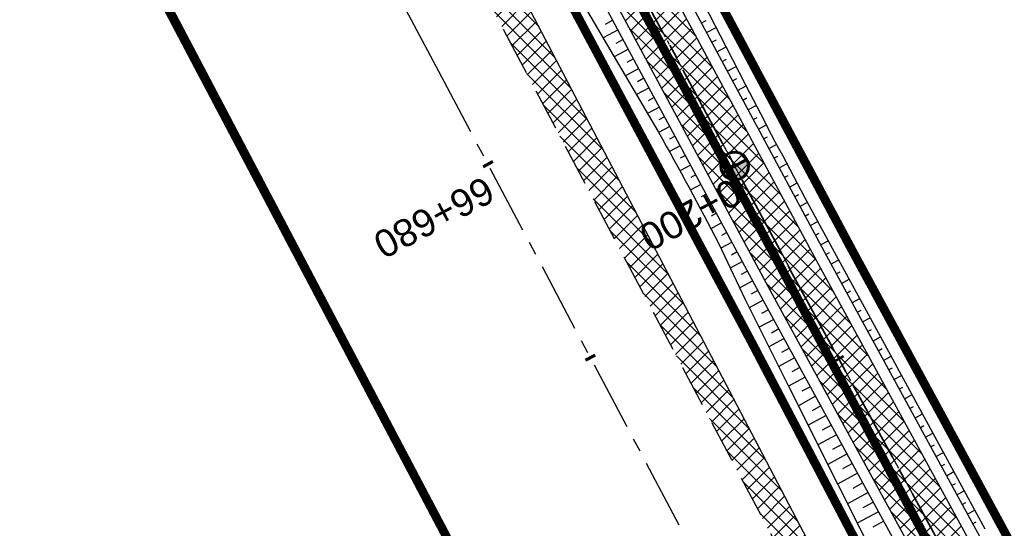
# Model space of a CAD drawing. Header units: metres. Extents: x 7529682 to 7533751, y 5721195 to 5727842.
# Tile 170 of 179: x 7529777 to 7529822, y 5727604 to 5727627. Entities that reach past the tile are written whole.
import ezdxf

# ---------------------------------------------------------------- set-up
doc = ezdxf.new("R2010")
doc.units = ezdxf.units.M
for name, pattern in [('817-dzialki-09-05-04$0$HIDDEN', [0.375, 0.25, -0.125]), ('ACAD_ISO05W100', [33, 24, -3, 0, -3, 0, -3]), ('CENTER', [50.8, 31.75, -6.35, 6.35, -6.35]), ('CENTER2', [28.575, 19.05, -3.175, 3.175, -3.175]), ('HIDDEN', [9.525, 6.35, -3.175])]:
    doc.linetypes.add(name, pattern=pattern)
for name, color, linetype in [('C-DROGI-SYTUACJA', 7, 'Continuous'), ('C-DROGI-SYTUACJA-ETYKIETY', 7, 'Continuous'), ('D-hatch-pobocza', 131, 'Continuous'), ('D-pobocza', 60, 'Continuous'), ('D-rowy', 160, 'Continuous'), ('D-skarpa', 2, 'Continuous'), ('D-skarpa-kreskowanie', 2, 'Continuous')]:
    doc.layers.add(name, color=color, linetype=linetype)
for name, color, linetype, lineweight, true_color in [('D-ewidencja-numery', 7, 'Continuous', 50, 0x40ff00), ('D-hatch-ciag-pieszo-rowerowy', 7, 'Continuous', 13, 0xff9f80), ('D-LR-etap-III', 7, '817-dzialki-09-05-04$0$HIDDEN', 50, 0x00008f)]:
    doc.layers.add(name, color=color, linetype=linetype, lineweight=lineweight, true_color=true_color)
for name, color, linetype, lineweight in [('D-krawędzie', 3, 'Continuous', 30), ('D-obrzeża', 2, 'Continuous', 30), ('D-oś', 10, 'CENTER', 30), ('D-pas-drogowy', 7, 'ACAD_ISO05W100', 50)]:
    doc.layers.add(name, color=color, linetype=linetype, lineweight=lineweight)
doc.layers.add('poprzeczki', color=7, linetype='Continuous', true_color=0x0000c7)
doc.styles.get("Standard").update_dxf_attribs({"font": 'arial.ttf'})
pattern_1 = [(45, (0, 0), (-0.33675960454, 0.33675960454), []), (135, (0, 0), (-0.33675960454, -0.33675960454), [])]

# ---------------------------------------------------------------- blocks, each defined once
blk = doc.blocks.new('AeccTickLine')
at = {"color": 0, "linetype": 'ByBlock', "lineweight": -2}
blk.add_line((0, 1), (0, -1), dxfattribs=at)
blk = doc.blocks.new('kilometraz')
at = {"linetype": 'ByBlock', "lineweight": -2}
blk.add_hatch(color=0, dxfattribs=at).paths.add_polyline_path([(0, -0.28125, 0.41421356), (0.28125, 0, 0.41421356), (0, 0.28125)])
at = {"color": 0, "linetype": 'ByBlock', "lineweight": -2}
blk.add_line((0, 0.28125), (0, -0.28125), dxfattribs=at)
blk.add_circle((0, 0), 0.28125, dxfattribs=at)

msp = doc.modelspace()

# ---------------------------------------------------------------- hatches: boundary and pattern name
at = {"layer": 'D-hatch-ciag-pieszo-rowerowy'}
h = msp.add_hatch(dxfattribs=at)
h.set_pattern_fill('ANSI37', color=256, scale=0.15, style=0)
h.set_pattern_definition(pattern_1)
edge = h.paths.add_edge_path()
edge.add_line((7529794.958, 5727650.503), (7529776.019, 5727686.408))
edge.add_line((7529776.019, 5727686.408), (7529748.844, 5727737.805))
edge.add_line((7529748.844, 5727737.805), (7529744.118, 5727746.741))
edge.add_arc((7529726.438, 5727737.391), 20, 27.8727, 44.2965)
edge.add_line((7529740.753, 5727751.358), (7529739.549, 5727752.592))
edge.add_arc((7529753.864, 5727766.559), 20, 207.9018, 224.2965, ccw=False)
edge.add_line((7529736.189, 5727757.2), (7529717.235, 5727792.995))
edge.add_line((7529717.235, 5727792.995), (7529715.008, 5727791.858))
edge.add_line((7529715.008, 5727791.858), (7529734.148, 5727755.712))
edge.add_arc((7529751.823, 5727765.071), 20, 207.9018, 224.2965)
edge.add_line((7529737.508, 5727751.104), (7529738.712, 5727749.87))
edge.add_arc((7529724.397, 5727735.903), 20, 27.8728, 44.2965, ccw=False)
edge.add_line((7529742.077, 5727745.253), (7529746.633, 5727736.639))
edge.add_line((7529746.633, 5727736.639), (7529773.808, 5727685.242))
edge.add_line((7529773.808, 5727685.242), (7529792.751, 5727649.328))
edge.add_line((7529792.751, 5727649.328), (7529811.281, 5727614.82))
edge.add_line((7529811.281, 5727614.82), (7529836.657, 5727568.297))
edge.add_line((7529836.657, 5727568.297), (7529856.555, 5727531.255))
edge.add_line((7529856.555, 5727531.255), (7529859.536, 5727525.637))
edge.add_line((7529859.536, 5727525.637), (7529862.565, 5727525.262))
edge.add_line((7529862.565, 5727525.262), (7529858.761, 5727532.432))
edge.add_line((7529858.761, 5727532.432), (7529838.856, 5727569.487))
edge.add_line((7529838.856, 5727569.487), (7529813.479, 5727616.01))
edge.add_line((7529813.479, 5727616.01), (7529794.958, 5727650.503))
at = {"layer": 'D-hatch-pobocza'}
h = msp.add_hatch(dxfattribs=at)
h.set_pattern_fill('ANSI37', color=256, scale=0.15, style=0)
h.set_pattern_definition(pattern_1)
h.paths.add_polyline_path([(7529905.34, 5727429.09), (7529892.28, 5727453.58), (7529881.53, 5727473.69), (7529872.27, 5727491.4), (7529857.46, 5727519.14), (7529841.38, 5727549.79), (7529827.75, 5727575.78), (7529816.4, 5727596.89), (7529800.43, 5727627.4), (7529788.07, 5727650.98), (7529775.85, 5727673.83), (7529761.3, 5727701.31), (7529749.89, 5727722.83), (7529745.5, 5727731.66), (7529738.971, 5727744.085), (7529737.465, 5727743.316), (7529742.213, 5727734.302), (7529762.326, 5727696.274), (7529777.785, 5727667.006), (7529799.322, 5727626.3), (7529822.193, 5727583.156), (7529846.924, 5727536.347), (7529864.752, 5727502.663), (7529900.459, 5727434.965), (7529935.352, 5727369.308), (7529971.476, 5727300.786), (7529988.361, 5727268.841), (7529990.28, 5727268.6), (7529990.329, 5727268.617), (7529981.66, 5727284.96), (7529968.42, 5727309.6), (7529956.4, 5727332.85), (7529943.52, 5727357.04), (7529932.32, 5727378.32), (7529916.68, 5727408.01)])

# ---------------------------------------------------------------- linework, layer by layer
at = {"layer": 'C-DROGI-SYTUACJA', "color": 10, "linetype": 'CENTER2', "lineweight": 35, "ltscale": 0.2}
msp.add_lwpolyline([(7529714.301, 5727795.865), (7529735.169, 5727756.456, 0.071658), (7529738.529, 5727751.848), (7529739.732, 5727750.614, -0.071785), (7529743.098, 5727745.997), (7529747.739, 5727737.221), (7529774.913, 5727685.825), (7529793.855, 5727649.915), (7529812.38, 5727615.415), (7529837.757, 5727568.892), (7529857.658, 5727531.843), (7529878.79, 5727492.008), (7529902.589, 5727447.335), (7529918.538, 5727417.135), (7529944.281, 5727366.741), (7529969.685, 5727318.815), (7529986.23, 5727287.312), (7529994.785, 5727271.452), (7530014.919, 5727233.118)], format="xyb", dxfattribs=at)
at = {"layer": 'D-ewidencja-numery', "color": 12, "ltscale": 15, "true_color": 0xc70000}
msp.add_lwpolyline([(7529715.573, 5727792.968), (7529717.68, 5727794.024), (7529736.275, 5727758.647), (7529744.511, 5727750.406), (7529750.283, 5727738.55), (7529777.109, 5727687.569), (7529796.515, 5727651.33), (7529814.938, 5727616.793), (7529839.007, 5727572.304), (7529860.618, 5727532.509), (7529882.349, 5727491.504), (7529904.865, 5727449.096), (7529920.747, 5727418.885), (7529946.677, 5727368.547), (7529972.025, 5727320.573), (7529987.74, 5727290.153), (7529996.497, 5727273.662), (7530017.541, 5727234.203)], dxfattribs=at)
at = {"layer": 'D-krawędzie', "linetype": 'HIDDEN', "ltscale": 0.3}
msp.add_lwpolyline([(7529737.465, 5727743.316), (7529742.213, 5727734.302), (7529762.326, 5727696.274), (7529777.785, 5727667.006), (7529799.322, 5727626.3), (7529822.193, 5727583.156), (7529846.924, 5727536.347), (7529864.752, 5727502.663), (7529900.459, 5727434.965), (7529935.352, 5727369.308), (7529971.476, 5727300.786), (7530006.702, 5727234.141), (7530044.198, 5727163.133), (7530082.89, 5727090.2), (7530098.687, 5727060.362), (7530131.998, 5726997.21), (7530163.822, 5726937.097), (7530204.081, 5726861.013), (7530247.82, 5726778.438), (7530252.22, 5726770.26), (7530259.735, 5726756.9), (7530263.782, 5726749.287), (7530270.196, 5726737.096)], dxfattribs=at)
at = {"layer": 'D-LR-etap-III', "ltscale": 10, "flags": 128}
msp.add_lwpolyline([(7531750.474, 5723895.103, 0.4, 0.4, 0), (7531750.505, 5723895.13, 0.4, 0.4, 0), (7531682.71, 5724022.92, 0.4, 0.4, 0), (7531619.177, 5724147.204, 0.4, 0.4, 0), (7531592.309, 5724198.489, 0.4, 0.4, 0), (7531553.264, 5724272.919, 0.4, 0.4, 0), (7531504.02, 5724366.79, 0.4, 0.4, 0), (7531482.09, 5724407.62, 0.4, 0.4, 0), (7531412.35, 5724541.183, 0.4, 0.4, 0), (7531388.464, 5724586.93, 0.4, 0.4, 0), (7531345.12, 5724669.94, 0.4, 0.4, 0), (7531127.66, 5725081.67, 0.4, 0.4, 0), (7531059.253, 5725211.041, 0.4, 0.4, 0), (7531008.007, 5725307.954, 0.4, 0.4, 0), (7530964.182, 5725390.836, 0.4, 0.4, 0), (7530914.557, 5725484.684, 0.4, 0.4, 0), (7530865.243, 5725577.494, 0.4, 0.4, 0), (7530840.085, 5725624.059, 0.4, 0.4, 0), (7530802.56, 5725694.925, 0.4, 0.4, 0), (7530755.54, 5725787.51, 0.4, 0.4, 0), (7530708.718, 5725876.303, 0.4, 0.4, 0), (7530695.12, 5725902.09, 0.4, 0.4, 0), (7530642.914, 5726001.078, 0.4, 0.4, 0), (7530634.935, 5726016.147, 0.4, 0.4, 0), (7530610.82, 5726061.93, 0.4, 0.4, 0), (7530610.82, 5726061.93, 0.4, 0.4, 0), (7530607.21, 5726063.51, 0.4, 0.4, 0), (7530597.42, 5726080.68, 0.4, 0.4, 0), (7530591.16, 5726088.44, 0.4, 0.4, 0), (7530581.28, 5726107.21, 0.4, 0.4, 0), (7530571.29, 5726130.56, 0.4, 0.4, 0), (7530549.555, 5726171.527, 0.4, 0.4, 0), (7530531.014, 5726206.474, 0.4, 0.4, 0), (7530516.461, 5726236.017, 0.4, 0.4, 0), (7530500.799, 5726266.141, 0.4, 0.4, 0), (7530491.35, 5726283.94, 0.4, 0.4, 0), (7530482.4, 5726303.41, 0.4, 0.4, 0), (7530482.4, 5726303.41, 0.4, 0.4, 0), (7530450.41, 5726357.28, 0.4, 0.4, 0), (7530397.759, 5726458.5, 0.4, 0.4, 0), (7530334.708, 5726583.665, 0.4, 0.4, 0), (7530303.939, 5726645.168, 0.4, 0.4, 0), (7530300.51, 5726651.778, 0.4, 0.4, 0), (7530289.214, 5726671.967, 0.4, 0.4, 0), (7530281.54, 5726685.57, 0.4, 0.4, 0), (7530261.371, 5726724.163, 0.4, 0.4, 0), (7530254.03, 5726738.21, 0.4, 0.4, 0), (7530197.22, 5726845.06, 0.4, 0.4, 0), (7530194.71, 5726849.15, 0.4, 0.4, 0), (7530195.92, 5726850.75, 0.4, 0.4, 0), (7530170.547, 5726892.961, 0.4, 0.4, 0), (7530143.175, 5726945.066, 0.4, 0.4, 0), (7530105.06, 5727018.32, 0.4, 0.4, 0), (7530100.06, 5727027.16, 0.4, 0.4, 0), (7530062.319, 5727099.625, 0.4, 0.4, 0), (7530015.379, 5727189.42, 0.4, 0.4, 0), (7529983.208, 5727250.207, 0.4, 0.4, 0), (7529953.284, 5727306.747, 0.4, 0.4, 0), (7529900.671, 5727406.159, 0.4, 0.4, 0), (7529890.63, 5727425.131, 0.4, 0.4, 0), (7529875.155, 5727454.426, 0.4, 0.4, 0), (7529857.56, 5727487.787, 0.4, 0.4, 0), (7529835.194, 5727530.193, 0.4, 0.4, 0), (7529811.741, 5727574.662, 0.4, 0.4, 0), (7529792.102, 5727611.923, 0.4, 0.4, 0), (7529768.066, 5727657.47, 0.4, 0.4, 0), (7529755.211, 5727682.131, 0.4, 0.4, 0), (7529753.31, 5727681.13, 0.4, 0.4, 0), (7529739.21, 5727707.77, 0.4, 0.4, 0), (7529735.395, 5727711.252, 0.4, 0.4, 0), (7529725.42, 5727730.2, 0.4, 0.4, 0), (7529723.55, 5727729.88, 0.4, 0.4, 0), (7529695.567, 5727782.932, 0.4, 0.4, 0), (7529717.68, 5727794.024, 0.4, 0.4, 0), (7529736.275, 5727758.647, 0.4, 0.4, 0), (7529736.275, 5727758.647, 0.4, 0.4, 0), (7529744.511, 5727750.406, 0.4, 0.4, 0), (7529744.511, 5727750.406, 0.4, 0.4, 0), (7529750.283, 5727738.55, 0.4, 0.4, 0), (7529777.109, 5727687.569, 0.4, 0.4, 0), (7529796.515, 5727651.33, 0.4, 0.4, 0), (7529814.938, 5727616.793, 0.4, 0.4, 0), (7529839.007, 5727572.304, 0.4, 0.4, 0), (7529860.618, 5727532.509, 0.4, 0.4, 0), (7529882.349, 5727491.504, 0.4, 0.4, 0), (7529904.865, 5727449.096, 0.4, 0.4, 0), (7529920.747, 5727418.885, 0.4, 0.4, 0), (7529946.677, 5727368.547, 0.4, 0.4, 0), (7529972.025, 5727320.573, 0.4, 0.4, 0), (7529987.74, 5727290.153, 0.4, 0.4, 0), (7529996.497, 5727273.662, 0.4, 0.4, 0), (7530017.541, 5727234.203, 0.4, 0.4, 0), (7530033.054, 5727204.864, 0.4, 0.4, 0), (7530051.623, 5727170.223, 0.4, 0.4, 0), (7530069.277, 5727137.016, 0.4, 0.4, 0), (7530089.385, 5727097.534, 0.4, 0.4, 0), (7530109.713, 5727060.747, 0.4, 0.4, 0), (7530136.77, 5727011.64, 0.4, 0.4, 0), (7530162.447, 5726962.744, 0.4, 0.4, 0), (7530187.674, 5726916.992, 0.4, 0.4, 0), (7530207.821, 5726879.335, 0.4, 0.4, 0), (7530230.626, 5726834.519, 0.4, 0.4, 0), (7530262.288, 5726776.618, 0.4, 0.4, 0), (7530277.51, 5726760.213, 0.4, 0.4, 0), (7530286.037, 5726744.107, 0.4, 0.4, 0), (7530288.097, 5726735.884, 0.4, 0.4, 0), (7530290.394, 5726725.047, 0.4, 0.4, 0), (7530296.177, 5726713.583, 0.4, 0.4, 0), (7530302.726, 5726701.182, 0.4, 0.4, 0), (7530325.685, 5726657.466, 0.4, 0.4, 0), (7530343.244, 5726623.649, 0.4, 0.4, 0), (7530360.23, 5726591.747, 0.4, 0.4, 0), (7530383.209, 5726548.059, 0.4, 0.4, 0), (7530406.018, 5726503.606, 0.4, 0.4, 0), (7530427.465, 5726462.62, 0.4, 0.4, 0), (7530447.928, 5726424.388, 0.4, 0.4, 0), (7530471.127, 5726379.921, 0.4, 0.4, 0), (7530490.501, 5726343.033, 0.4, 0.4, 0), (7530509.499, 5726306.733, 0.4, 0.4, 0), (7530529.89, 5726267.244, 0.4, 0.4, 0), (7530543.852, 5726238.99, 0.4, 0.4, 0), (7530554.809, 5726218.944, 0.4, 0.4, 0), (7530559.027, 5726212.223, 0.4, 0.4, 0), (7530563.061, 5726206.41, 0.4, 0.4, 0), (7530566.934, 5726200.464, 0.4, 0.4, 0), (7530569.771, 5726194.902, 0.4, 0.4, 0), (7530571.473, 5726191.282, 0.4, 0.4, 0), (7530572.839, 5726188.025, 0.4, 0.4, 0), (7530575.295, 5726182.035, 0.4, 0.4, 0), (7530579.737, 5726173.306, 0.4, 0.4, 0), (7530583.3, 5726167.41, 0.4, 0.4, 0), (7530593.4, 5726163.33, 0.4, 0.4, 0), (7530598.618, 5726155.264, 0.4, 0.4, 0), (7530608.258, 5726140.497, 0.4, 0.4, 0), (7530603.27, 5726136.83, 0.4, 0.4, 0), (7530606.53, 5726131.84, 0.4, 0.4, 0), (7530604.239, 5726124.217, 0.4, 0.4, 0), (7530605.847, 5726121.63, 0.4, 0.4, 0), (7530608.972, 5726116.164, 0.4, 0.4, 0), (7530618.114, 5726097.791, 0.4, 0.4, 0), (7530651.213, 5726034.96, 0.4, 0.4, 0), (7530670.244, 5725998.611, 0.4, 0.4, 0), (7530698.075, 5725945.953, 0.4, 0.4, 0), (7530716.506, 5725911.305, 0.4, 0.4, 0), (7530735.223, 5725875.667, 0.4, 0.4, 0), (7530752.504, 5725842.155, 0.4, 0.4, 0), (7530778.311, 5725793.501, 0.4, 0.4, 0), (7530797.5, 5725756.382, 0.4, 0.4, 0), (7530812.519, 5725728.289, 0.4, 0.4, 0), (7530820.039, 5725713.16, 0.4, 0.4, 0), (7530822.422, 5725710.194, 0.4, 0.4, 0), (7530833.155, 5725688.801, 0.4, 0.4, 0), (7530849.629, 5725656.159, 0.4, 0.4, 0), (7530867.983, 5725621.964, 0.4, 0.4, 0), (7530872.63, 5725612.888, 0.4, 0.4, 0), (7530880.354, 5725597.595, 0.4, 0.4, 0), (7530883.839, 5725593.389, 0.4, 0.4, 0), (7530891.782, 5725587.763, 0.4, 0.4, 0), (7530895.039, 5725584.281, 0.4, 0.4, 0), (7530897.034, 5725580.941, 0.4, 0.4, 0), (7530900.952, 5725579.946, 0.4, 0.4, 0), (7530904.81, 5725571.977, 0.4, 0.4, 0), (7530903.682, 5725568.566, 0.4, 0.4, 0), (7530908.901, 5725558.845, 0.4, 0.4, 0), (7530910.252, 5725545.672, 0.4, 0.4, 0), (7530912.873, 5725538.646, 0.4, 0.4, 0), (7530945.278, 5725478.464, 0.4, 0.4, 0), (7530959.692, 5725450.246, 0.4, 0.4, 0), (7531002.827, 5725368.192, 0.4, 0.4, 0), (7531044.704, 5725290.314, 0.4, 0.4, 0), (7531064.099, 5725253.213, 0.4, 0.4, 0), (7531083.01, 5725216.678, 0.4, 0.4, 0), (7531113.013, 5725158.466, 0.4, 0.4, 0), (7531137.364, 5725113.071, 0.4, 0.4, 0), (7531150.831, 5725086.712, 0.4, 0.4, 0), (7531159.746, 5725076.641, 0.4, 0.4, 0), (7531166.31, 5725074.58, 0.4, 0.4, 0), (7531172.29, 5725062.58, 0.4, 0.4, 0), (7531170.59, 5725055.606, 0.4, 0.4, 0), (7531173.733, 5725044.081, 0.4, 0.4, 0), (7531215.342, 5724964.86, 0.4, 0.4, 0), (7531238.054, 5724921.685, 0.4, 0.4, 0), (7531262.39, 5724875.283, 0.4, 0.4, 0), (7531295.587, 5724811.266, 0.4, 0.4, 0), (7531348.488, 5724712.363, 0.4, 0.4, 0), (7531363.741, 5724682.684, 0.4, 0.4, 0), (7531366.987, 5724675.865, 0.4, 0.4, 0), (7531382.541, 5724646.111, 0.4, 0.4, 0), (7531401.299, 5724610.875, 0.4, 0.4, 0), (7531428.965, 5724558.862, 0.4, 0.4, 0), (7531449.111, 5724520.398, 0.4, 0.4, 0), (7531477.293, 5724465.831, 0.4, 0.4, 0), (7531500.996, 5724421.113, 0.4, 0.4, 0), (7531512.122, 5724400.549, 0.4, 0.4, 0), (7531513.782, 5724396.757, 0.4, 0.4, 0), (7531526.32, 5724379.39, 0.4, 0.4, 0), (7531566.784, 5724302.736, 0.4, 0.4, 0), (7531612.277, 5724225.61, 0.4, 0.4, 0), (7531620.493, 5724210.548, 0.4, 0.4, 0), (7531631.578, 5724196.258, 0.4, 0.4, 0), (7531653.484, 5724152.434, 0.4, 0.4, 0), (7531661.151, 5724128.494, 0.4, 0.4, 0), (7531673.881, 5724101.186, 0.4, 0.4, 0), (7531684.691, 5724081.184, 0.4, 0.4, 0), (7531699.212, 5724051.17, 0.4, 0.4, 0), (7531704.034, 5724040.584, 0.4, 0.4, 0), (7531704.034, 5724040.584, 0.4, 0.4, 0), (7531703.913, 5724037.17, 0.4, 0.4, 0), (7531736.42, 5723969.232, 0.4, 0.4, 0), (7531738.285, 5723967.699, 0.4, 0.4, 0), (7531742.181, 5723962.346, 0.4, 0.4, 0), (7531744.286, 5723958.616, 0.4, 0.4, 0), (7531755.393, 5723944.193, 0.4, 0.4, 0), (7531758.69, 5723936.76, 0.4, 0.4, 0), (7531780.08, 5723929.25, 0.4, 0.4, 0), (7531792.612, 5723906.338, 0.4, 0.4, 0), (7531792.612, 5723906.338, 0.4, 0.4, 0), (7531756.962, 5723883.055, 0.4, 0.4, 0), (7531750.46, 5723895.13, 0.4, 0.4, 0), (7531750.46, 5723895.13, 0, 0, 0)], format="xyseb", dxfattribs=at)
at = {"layer": 'D-obrzeża'}
for points in [[(7529996.408, 5727271.05), (7529995.888, 5727272.04), (7529987.333, 5727287.9), (7529970.791, 5727319.398), (7529945.39, 5727367.318), (7529919.647, 5727417.711), (7529903.693, 5727447.921), (7529879.894, 5727492.595), (7529858.761, 5727532.432), (7529838.856, 5727569.487), (7529813.479, 5727616.01), (7529794.958, 5727650.503), (7529776.019, 5727686.408), (7529748.844, 5727737.805), (7529744.118, 5727746.741, 0.071785), (7529740.753, 5727751.358), (7529739.549, 5727752.592, -0.071658), (7529736.189, 5727757.2), (7529717.235, 5727792.995)], [(7530013.813, 5727232.534), (7529993.681, 5727270.865), (7529985.127, 5727286.725), (7529968.58, 5727318.231), (7529943.172, 5727366.164), (7529917.429, 5727416.559), (7529901.485, 5727446.75), (7529877.686, 5727491.422), (7529856.555, 5727531.255), (7529836.657, 5727568.297), (7529811.281, 5727614.82), (7529792.751, 5727649.328), (7529773.808, 5727685.242), (7529746.633, 5727736.639), (7529746.633, 5727736.639), (7529742.077, 5727745.253, 0.071785), (7529738.712, 5727749.87), (7529737.508, 5727751.104, -0.071658), (7529734.148, 5727755.712), (7529715.008, 5727791.858)]]:
    msp.add_lwpolyline(points, format="xyb", dxfattribs=at)
at = {"layer": 'D-oś', "ltscale": 0.1}
msp.add_lwpolyline([(7530260.688, 5726747.65), (7530256.664, 5726755.22), (7530249.153, 5726768.573), (7530244.732, 5726776.79), (7530200.988, 5726859.376), (7530160.728, 5726935.459), (7530128.903, 5726995.575), (7530095.593, 5727058.727), (7530079.798, 5727088.56), (7530041.105, 5727161.496), (7530003.607, 5727232.506), (7529968.381, 5727299.153), (7529932.259, 5727367.671), (7529897.365, 5727433.327), (7529861.657, 5727501.028), (7529843.829, 5727534.712), (7529819.1, 5727581.518), (7529796.228, 5727624.663), (7529774.69, 5727665.371), (7529759.232, 5727694.637), (7529739.12, 5727732.663), (7529700.238, 5727806.043)], dxfattribs=at)
at = {"layer": 'D-oś', "ltscale": 0.03}
msp.add_lwpolyline([(7529714.301, 5727795.865), (7529735.169, 5727756.456, 0.071658), (7529738.529, 5727751.848), (7529739.732, 5727750.614, -0.071785), (7529743.098, 5727745.997), (7529747.739, 5727737.221), (7529774.913, 5727685.825), (7529793.855, 5727649.915), (7529812.38, 5727615.415), (7529837.757, 5727568.892), (7529857.658, 5727531.843), (7529878.79, 5727492.008), (7529902.589, 5727447.335), (7529918.538, 5727417.135), (7529944.281, 5727366.741), (7529969.685, 5727318.815), (7529986.23, 5727287.312), (7529994.785, 5727271.452), (7530014.919, 5727233.118)], format="xyb", dxfattribs=at)
at = {"layer": 'D-pas-drogowy', "ltscale": 0.2, "flags": 128}
msp.add_lwpolyline([(7531633.019, 5724182.834, 0.4, 0.4, 0), (7531617.559, 5724211.608, 0.4, 0.4, 0), (7531566.784, 5724302.736, 0.4, 0.4, 0), (7531538.419, 5724356.47, 0.4, 0.4, 0), (7531526.32, 5724379.39, 0.4, 0.4, 0), (7531516.102, 5724393.607, 0.4, 0.4, 0.001485), (7531513.78, 5724396.838, 0.4, 0.4, 0), (7531501.87, 5724413.41, 0.4, 0.4, 0), (7531474.926, 5724464.508, 0.4, 0.4, 0), (7531446.2, 5724518.992, 0.4, 0.4, 0), (7531424.962, 5724559.262, 0.4, 0.4, 0), (7531398.444, 5724609.566, 0.4, 0.4, 0), (7531379.647, 5724645.216, 0.4, 0.4, 0), (7531365.23, 5724672.56, 0.4, 0.4, 0), (7531341.306, 5724717.915, 0.4, 0.4, 0), (7531312.9, 5724771.789, 0.4, 0.4, 0), (7531292.591, 5724810.307, 0.4, 0.4, 0), (7531259.392, 5724873.271, 0.4, 0.4, 0), (7531233.74, 5724921.923, 0.4, 0.4, 0), (7531203.073, 5724980.092, 0.4, 0.4, 0), (7531173.471, 5725036.225, 0.4, 0.4, 0), (7531168.27, 5725046.09, 0.4, 0.4, 0), (7531172.29, 5725062.58, 0.4, 0.4, 0), (7531166.31, 5725074.58, 0.4, 0.4, 0), (7531150.32, 5725079.6, 0.4, 0.4, 0), (7531141.5, 5725096.43, 0.4, 0.4, 0), (7531109.312, 5725157.814, 0.4, 0.4, 0), (7531086.641, 5725201.048, 0.4, 0.4, 0), (7531059.198, 5725253.384, 0.4, 0.4, 0), (7531028.207, 5725312.489, 0.4, 0.4, 0), (7530999.105, 5725367.99, 0.4, 0.4, 0), (7530956.248, 5725449.725, 0.4, 0.4, 0), (7530924.398, 5725510.464, 0.4, 0.4, 0), (7530897.51, 5725561.74, 0.4, 0.4, 0), (7530894.46, 5725566.14, 0.4, 0.4, 0), (7530892.16, 5725570.49, 0.4, 0.4, 0), (7530869.363, 5725613.307, 0.4, 0.4, 0), (7530861.694, 5725627.705, 0.4, 0.4, 0), (7530852.74, 5725644.52, 0.4, 0.4, 0), (7530831.51, 5725684.2, 0.4, 0.4, 0), (7530811.13, 5725722.52, 0.4, 0.4, 0), (7530792.348, 5725757.941, 0.4, 0.4, 0), (7530768.03, 5725803.8, 0.4, 0.4, 0), (7530748.769, 5725840.179, 0.4, 0.4, 0), (7530727.7, 5725879.97, 0.4, 0.4, 0), (7530712.098, 5725909.545, 0.4, 0.4, 0), (7530693.644, 5725944.645, 0.4, 0.4, 0), (7530665.702, 5725997.539, 0.4, 0.4, 0), (7530641.76, 5726042.88, 0.4, 0.4, 0), (7530616.5, 5726091.48, 0.4, 0.4, 0), (7530604.628, 5726114.32, 0.4, 0.4, -0.007763), (7530602.5, 5726118.43, 0.4, 0.4, 0), (7530603.992, 5726123.395, 0.4, 0.4, 0), (7530606.53, 5726131.84, 0.4, 0.4, 0), (7530603.27, 5726136.83, 0.4, 0.4, 0), (7530593.776, 5726151.369, 0.4, 0.4, 0), (7530590.203, 5726156.84, 0.4, 0.4, 0), (7530583.3, 5726167.41, 0.4, 0.4, 0), (7530580.578, 5726170.428, 0.4, 0.4, 0), (7530575.85, 5726175.67, 0.4, 0.4, 0), (7530569.01, 5726186.66, 0.4, 0.4, 0), (7530562.555, 5726199.189, 0.4, 0.4, 0), (7530555.67, 5726211.39, 0.4, 0.4, 0), (7530548.29, 5726224.23, 0.4, 0.4, 0), (7530540.58, 5726237.71, 0.4, 0.4, 0), (7530532.68, 5726252.65, 0.4, 0.4, 0), (7530524.06, 5726269.35, 0.4, 0.4, 0), (7530502.82, 5726309.91, 0.4, 0.4, 0), (7530488.83, 5726336.63, 0.4, 0.4, 0), (7530466.03, 5726380.16, 0.4, 0.4, 0), (7530438.47, 5726432.77, 0.4, 0.4, 0), (7530424.53, 5726459.09, 0.4, 0.4, 0), (7530401.63, 5726502.97, 0.4, 0.4, 0), (7530383.38, 5726538.06, 0.4, 0.4, 0), (7530353.97, 5726593.52, 0.4, 0.4, 0), (7530338.47, 5726622.74, 0.4, 0.4, 0), (7530322.01, 5726653.88, 0.4, 0.4, 0), (7530297.54, 5726700.33, 0.4, 0.4, 0), (7530287.38, 5726719.6, 0.4, 0.4, 0), (7530285.95, 5726722.316, 0.4, 0.4, 0), (7530280.26, 5726733.12, 0.4, 0.4, 0), (7530266.73, 5726758.74, 0.4, 0.4, 0), (7530260.42, 5726770.47, 0.4, 0.4, 0), (7530253.25, 5726783.82, 0.4, 0.4, 0), (7530244.95, 5726799.33, 0.4, 0.4, 0), (7530239.39, 5726808.49, 0.4, 0.4, 0), (7530238.29, 5726807.9, 0.4, 0.4, 0), (7530218.11, 5726850.67, 0.4, 0.4, 0), (7530175.907, 5726928.168, 0.4, 0.4, 0), (7530096.68, 5727076.15, 0.4, 0.4, 0), (7530094.68, 5727079.89, 0.4, 0.4, 0), (7530064.597, 5727135.523, 0.4, 0.4, 0), (7530046.731, 5727168.892, 0.4, 0.4, 0), (7530025.803, 5727208.461, 0.4, 0.4, 0), (7530012.847, 5727232.979, 0.4, 0.4, 0), (7529994.15, 5727268.45, 0.4, 0.4, 0), (7529981.671, 5727291.93, 0.4, 0.4, 0), (7529949.89, 5727351.73, 0.4, 0.4, 0), (7529924.75, 5727399.03, 0.4, 0.4, 0), (7529915.516, 5727417.1, 0.4, 0.4, 0), (7529885.83, 5727475.19, 0.4, 0.4, 0), (7529862.56, 5727519.97, 0.4, 0.4, 0), (7529852.985, 5727538.191, 0.4, 0.4, 0), (7529836.513, 5727569.511, 0.4, 0.4, 0), (7529815.369, 5727609.141, 0.4, 0.4, 0), (7529792.795, 5727651.247, 0.4, 0.4, 0), (7529774.199, 5727685.858, 0.4, 0.4, 0), (7529746.966, 5727736.059, 0.4, 0.4, 0), (7529733.92, 5727757.62, 0.4, 0.4, 0), (7529708.607, 5727806.389, 0.4, 0.4, 0), (7529688.492, 5727796.345, 0.4, 0.4, 0), (7529723.55, 5727729.88, 0.4, 0.4, 0), (7529725.42, 5727730.2, 0.4, 0.4, 0), (7529735.38, 5727711.28, 0.4, 0.4, 0), (7529739.21, 5727707.77, 0.4, 0.4, 0), (7529753.31, 5727681.13, 0.4, 0.4, 0), (7529755.178, 5727682.114, 0.4, 0.4, 0), (7529792.102, 5727611.923, 0.4, 0.4, 0), (7529811.741, 5727574.662, 0.4, 0.4, 0), (7529835.194, 5727530.193, 0.4, 0.4, 0), (7529857.56, 5727487.787, 0.4, 0.4, 0), (7529875.155, 5727454.426, 0.4, 0.4, 0), (7529890.63, 5727425.131, 0.4, 0.4, 0), (7529900.671, 5727406.159, 0.4, 0.4, 0), (7529953.284, 5727306.747, 0.4, 0.4, 0), (7529983.208, 5727250.207, 0.4, 0.4, 0), (7530015.379, 5727189.42, 0.4, 0.4, 0), (7530062.319, 5727099.625, 0.4, 0.4, 0), (7530100.06, 5727027.16, 0.4, 0.4, 0), (7530105.06, 5727018.32, 0.4, 0.4, 0), (7530143.175, 5726945.066, 0.4, 0.4, 0), (7530170.547, 5726892.961, 0.4, 0.4, 0), (7530195.92, 5726850.75, 0.4, 0.4, 0), (7530194.71, 5726849.15, 0.4, 0.4, 0), (7530197.22, 5726845.06, 0.4, 0.4, 0), (7530254.03, 5726738.21, 0.4, 0.4, 0), (7530261.371, 5726724.163, 0.4, 0.4, 0), (7530281.54, 5726685.57, 0.4, 0.4, 0), (7530289.214, 5726671.967, 0.4, 0.4, 0), (7530300.51, 5726651.778, 0.4, 0.4, 0), (7530303.939, 5726645.168, 0.4, 0.4, 0), (7530334.708, 5726583.665, 0.4, 0.4, 0), (7530397.759, 5726458.5, 0.4, 0.4, 0), (7530450.41, 5726357.28, 0.4, 0.4, 0), (7530482.4, 5726303.41, 0.4, 0.4, 0), (7530483.688, 5726301.003, 0.4, 0.4, 0), (7530491.35, 5726283.94, 0.4, 0.4, 0), (7530512.67, 5726243.78, 0.4, 0.4, 0), (7530529.43, 5726209.46, 0.4, 0.4, 0), (7530571.29, 5726130.56, 0.4, 0.4, 0), (7530581.28, 5726107.21, 0.4, 0.4, 0), (7530591.16, 5726088.44, 0.4, 0.4, 0), (7530597.42, 5726080.68, 0.4, 0.4, 0), (7530607.21, 5726063.51, 0.4, 0.4, 0), (7530610.82, 5726061.93, 0.4, 0.4, 0), (7530634.935, 5726016.147, 0.4, 0.4, 0), (7530642.914, 5726001.078, 0.4, 0.4, 0), (7530695.12, 5725902.09, 0.4, 0.4, 0), (7530708.718, 5725876.303, 0.4, 0.4, 0), (7530755.54, 5725787.51, 0.4, 0.4, 0), (7530802.56, 5725694.925, 0.4, 0.4, 0), (7530840.085, 5725624.059, 0.4, 0.4, 0), (7530865.243, 5725577.494, 0.4, 0.4, 0), (7530914.557, 5725484.684, 0.4, 0.4, 0), (7530964.182, 5725390.836, 0.4, 0.4, 0), (7531008.007, 5725307.954, 0.4, 0.4, 0), (7531059.253, 5725211.041, 0.4, 0.4, 0), (7531127.66, 5725081.67, 0.4, 0.4, 0), (7531345.12, 5724669.94, 0.4, 0.4, 0), (7531388.464, 5724586.93, 0.4, 0.4, 0), (7531412.35, 5724541.183, 0.4, 0.4, 0), (7531482.09, 5724407.62, 0.4, 0.4, 0), (7531504.02, 5724366.79, 0.4, 0.4, 0), (7531519.374, 5724337.52, 0.4, 0.4, 0), (7531563.749, 5724252.932, 0.4, 0.4, 0), (7531602.175, 5724179.681, 0.4, 0.4, 0), (7531619.177, 5724147.204, 0.4, 0.4, 0), (7531625.038, 5724135.635, 0.4, 0.4, 0), (7531656.796, 5724073.316, 0.4, 0.4, 0), (7531675.12, 5724037.36, 0.4, 0.4, 0), (7531682.71, 5724022.92, 0.4, 0.4, 0), (7531705.565, 5723979.811, 0.4, 0.4, 0), (7531736.606, 5723921.262, 0.4, 0.4, 0), (7531750.46, 5723895.13, 0.4, 0.4, 0), (7531740.77, 5723886.56, 0.4, 0.4, 0), (7531732.86, 5723885, 0.4, 0.4, 0), (7531722.18, 5723887.77, 0.4, 0.4, 0), (7531729.87, 5723862.17, 0.4, 0.4, 0), (7531742.92, 5723861.93, 0.4, 0.4, 0), (7531763.71, 5723859.52, 0.4, 0.4, 0), (7531768.42, 5723854.12, 0.4, 0.4, 0), (7531787.42, 5723817.97, 0.4, 0.4, 0), (7531795.57, 5723809.82, 0.4, 0.4, 0), (7531816.347, 5723819.85, 0.4, 0.4, 0), (7531816.347, 5723819.85, 0.4, 0.4, 0), (7531805.06, 5723843.23, 0.4, 0.4, 0), (7531803.61, 5723886.23, 0.4, 0.4, 0), (7531803.61, 5723886.23, 0.4, 0.4, 0), (7531780.08, 5723929.25, 0.4, 0.4, 0), (7531758.69, 5723936.76, 0.4, 0.4, 0), (7531749.359, 5723946.412, 0.4, 0.4, 0), (7531742.71, 5723953.29, 0.4, 0.4, 0), (7531735.177, 5723967.878, 0.4, 0.4, 0), (7531722.37, 5723992.68, 0.4, 0.4, 0), (7531705.042, 5724030.886, 0.4, 0.4, 0), (7531699.47, 5724043.17, 0.4, 0.4, 0), (7531692.69, 5724058.11, 0.4, 0.4, 0), (7531679.672, 5724084.017, 0.4, 0.4, 0), (7531674.55, 5724094.21, 0.4, 0.4, 0), (7531666.633, 5724114.003, 0.4, 0.4, 0), (7531649, 5724153.82, 0.4, 0.4, 0), (7531641.49, 5724149.34, 0.4, 0.4, 0), (7531626.04, 5724179.34, 0.4, 0.4, 0), (7531633.03, 5724182.84, 0, 0, 0)], format="xyseb", dxfattribs=at)
at = {"layer": 'D-pobocza'}
for points in [[(7529719.962, 5727788.914), (7529736.631, 5727757.434, 0.071658), (7529739.907, 5727752.941), (7529741.111, 5727751.707, -0.071785), (7529744.56, 5727746.975), (7529749.286, 5727738.039), (7529776.461, 5727686.642), (7529795.4, 5727650.738), (7529813.919, 5727616.248), (7529839.296, 5727569.725), (7529859.202, 5727532.667), (7529880.335, 5727492.83), (7529904.135, 5727448.155), (7529920.091, 5727417.942), (7529945.833, 5727367.549), (7529971.233, 5727319.631), (7529987.775, 5727288.135), (7529996.33, 5727272.275), (7529996.866, 5727271.253)], [(7529718.045, 5727785.054), (7529733.706, 5727755.478, 0.071658), (7529737.151, 5727750.754), (7529738.354, 5727749.521, -0.071785), (7529741.635, 5727745.019), (7529746.191, 5727736.405), (7529773.366, 5727685.008), (7529792.31, 5727649.093), (7529810.841, 5727614.582), (7529836.218, 5727568.059), (7529856.114, 5727531.019), (7529877.245, 5727491.187), (7529901.043, 5727446.515), (7529916.985, 5727416.328), (7529942.728, 5727365.933), (7529968.137, 5727317.998), (7529984.685, 5727286.49), (7529993.24, 5727270.63), (7529993.656, 5727269.837)]]:
    msp.add_lwpolyline(points, format="xyb", dxfattribs=at)
at = {"layer": 'D-pobocza', "linetype": 'ByBlock'}
msp.add_lwpolyline([(7529990.329, 5727268.617), (7529981.66, 5727284.96), (7529968.42, 5727309.6), (7529956.4, 5727332.85), (7529943.52, 5727357.04), (7529932.32, 5727378.32), (7529916.68, 5727408.01), (7529905.34, 5727429.09), (7529892.28, 5727453.58), (7529881.53, 5727473.69), (7529872.27, 5727491.4), (7529857.46, 5727519.14), (7529841.38, 5727549.79), (7529827.75, 5727575.78), (7529816.4, 5727596.89), (7529800.43, 5727627.4), (7529788.07, 5727650.98), (7529775.85, 5727673.83), (7529761.3, 5727701.31), (7529749.89, 5727722.83), (7529745.5, 5727731.66), (7529738.971, 5727744.085), (7529737.465, 5727743.316)], dxfattribs=at)
at = {"layer": 'D-rowy', "linetype": 'HIDDEN', "ltscale": 0.1, "const_width": 0.4, "flags": 128}
msp.add_lwpolyline([(7530210.965, 5726857.162), (7530158.809, 5726954.52), (7530122.465, 5727022.753), (7530095.922, 5727072.859), (7530086.314, 5727091.113), (7530063.16, 5727134.709), (7530033.596, 5727190.759), (7530021.34, 5727213.676), (7530002.619, 5727249.036), (7529995.396, 5727262.503), (7529988.789, 5727275.206), (7529976.334, 5727299.006), (7529958.125, 5727333.488), (7529939.362, 5727369.129), (7529923.146, 5727399.734), (7529918.219, 5727408.985), (7529909.126, 5727427.527), (7529905.376, 5727434.673), (7529896.192, 5727451.152), (7529887.557, 5727467.231), (7529877.124, 5727486.657), (7529866.166, 5727506.778), (7529855.76, 5727526.176), (7529840.707, 5727554.898), (7529824.518, 5727585.588), (7529810.515, 5727612.292), (7529795.682, 5727640.077), (7529780.379, 5727668.69), (7529772.315, 5727684.078), (7529762.635, 5727702.447), (7529747.007, 5727732.117), (7529740.676, 5727744.954)], dxfattribs=at)
at = {"layer": 'D-skarpa', "linetype": 'Continuous'}
for points in [[(7529788.347, 5727654.288), (7529790.705, 5727649.879), (7529791.38, 5727648.61), (7529793.085, 5727645.458), (7529795.486, 5727641.072), (7529800.293, 5727632.302), (7529802.712, 5727627.926), (7529806.259, 5727621.889, -0.009109), (7529808.995, 5727616.822), (7529810.217, 5727614.253), (7529812.196, 5727610.298), (7529816.673, 5727601.35), (7529818.954, 5727596.898), (7529826.106, 5727583.713), (7529828.455, 5727579.299), (7529830.745, 5727574.853), (7529831.237, 5727573.888), (7529833.064, 5727570.422), (7529834.204, 5727568.368), (7529834.534, 5727567.787), (7529834.819, 5727567.29), (7529835.49, 5727566.074), (7529840.326, 5727557.321, -0.001967), (7529848.058, 5727544.446)], [(7529795.857, 5727650.971), (7529797.55, 5727647.855), (7529799.859, 5727643.42), (7529802.248, 5727639.027), (7529804.694, 5727634.666), (7529807.048, 5727630.255), (7529809.337, 5727625.808), (7529810.243, 5727624.028, 0.003527), (7529812.923, 5727618.931), (7529814.279, 5727616.435), (7529816.379, 5727612.58), (7529818.767, 5727608.187), (7529821.152, 5727603.792)]]:
    msp.add_lwpolyline(points, format="xyb", dxfattribs=at)
at = {"layer": 'D-skarpa-kreskowanie', "linetype": 'Continuous'}
for p, q in [((7529804.173, 5727627, 107.706), (7529803.825, 5727626.813, 107.442)), ((7529808.212, 5727626.877, 107.822), (7529808.437, 5727626.998, 107.652)), ((7529808.448, 5727626.437, 107.819), (7529808.891, 5727626.675, 107.483)), ((7529804.41, 5727626.559, 107.702), (7529803.73, 5727626.194, 107.188)), ((7529804.646, 5727626.119, 107.699), (7529804.315, 5727625.941, 107.448)), ((7529808.685, 5727625.996, 107.816), (7529808.902, 5727626.113, 107.651)), ((7529804.883, 5727625.678, 107.696), (7529804.237, 5727625.332, 107.207)), ((7529808.921, 5727625.556, 107.812), (7529809.349, 5727625.785, 107.488)), ((7529805.119, 5727625.238, 107.692), (7529804.805, 5727625.069, 107.454)), ((7529809.158, 5727625.115, 107.809), (7529809.367, 5727625.227, 107.651)), ((7529805.356, 5727624.797, 107.689), (7529804.744, 5727624.469, 107.226)), ((7529809.394, 5727624.675, 107.806), (7529809.803, 5727624.894, 107.497)), ((7529805.592, 5727624.357, 107.686), (7529805.295, 5727624.197, 107.46)), ((7529809.631, 5727624.234, 107.802), (7529809.83, 5727624.341, 107.651)), ((7529805.829, 5727623.916, 107.682), (7529805.251, 5727623.606, 107.245)), ((7529809.867, 5727623.794, 107.799), (7529810.256, 5727624.002, 107.505)), ((7529806.065, 5727623.476, 107.679), (7529805.785, 5727623.325, 107.467)), ((7529810.104, 5727623.353, 107.797), (7529810.294, 5727623.455, 107.653)), ((7529806.302, 5727623.035, 107.676), (7529805.758, 5727622.743, 107.264)), ((7529810.34, 5727622.913, 107.796), (7529810.714, 5727623.113, 107.513)), ((7529806.538, 5727622.595, 107.672), (7529806.275, 5727622.453, 107.473)), ((7529810.577, 5727622.472, 107.794), (7529810.76, 5727622.57, 107.656)), ((7529806.775, 5727622.154, 107.669), (7529806.264, 5727621.88, 107.283)), ((7529810.814, 5727622.032, 107.792), (7529811.172, 5727622.224, 107.521)), ((7529807.012, 5727621.714, 107.667), (7529806.762, 5727621.58, 107.479)), ((7529811.05, 5727621.591, 107.793), (7529811.227, 5727621.686, 107.66)), ((7529807.248, 5727621.273, 107.666), (7529806.761, 5727621.012, 107.297)), ((7529811.287, 5727621.151, 107.794), (7529811.636, 5727621.338, 107.53)), ((7529807.485, 5727620.833, 107.664), (7529807.247, 5727620.705, 107.484)), ((7529811.523, 5727620.71, 107.798), (7529811.697, 5727620.804, 107.666)), ((7529807.721, 5727620.392, 107.662), (7529807.257, 5727620.143, 107.311)), ((7529811.76, 5727620.27, 107.802), (7529812.107, 5727620.456, 107.539)), ((7529807.958, 5727619.952, 107.663), (7529807.727, 5727619.828, 107.489)), ((7529811.996, 5727619.829, 107.806), (7529812.17, 5727619.922, 107.675)), ((7529808.194, 5727619.511, 107.664), (7529807.737, 5727619.266, 107.318)), ((7529812.233, 5727619.389, 107.81), (7529812.579, 5727619.574, 107.548)), ((7529808.431, 5727619.071, 107.668), (7529808.198, 5727618.946, 107.492)), ((7529812.469, 5727618.948, 107.814), (7529812.642, 5727619.041, 107.683)), ((7529808.667, 5727618.63, 107.672), (7529808.195, 5727618.376, 107.314)), ((7529812.706, 5727618.507, 107.819), (7529813.052, 5727618.693, 107.557)), ((7529808.904, 5727618.19, 107.676), (7529808.664, 5727618.061, 107.494)), ((7529812.942, 5727618.067, 107.826), (7529813.117, 5727618.161, 107.694)), ((7529809.14, 5727617.749, 107.68), (7529808.652, 5727617.487, 107.311)), ((7529813.179, 5727617.626, 107.832), (7529813.529, 5727617.815, 107.567)), ((7529809.377, 5727617.309, 107.684), (7529809.129, 5727617.176, 107.497)), ((7529813.415, 5727617.186, 107.838), (7529813.592, 5727617.281, 107.705)), ((7529809.613, 5727616.868, 107.689), (7529809.103, 5727616.594, 107.303)), ((7529813.652, 5727616.745, 107.844), (7529814.007, 5727616.936, 107.576)), ((7529809.85, 5727616.428, 107.695), (7529809.584, 5727616.285, 107.494)), ((7529813.888, 5727616.305, 107.851), (7529814.067, 5727616.401, 107.716)), ((7529810.086, 5727615.987, 107.702), (7529809.533, 5727615.69, 107.283)), ((7529814.127, 5727615.866, 107.857), (7529814.483, 5727616.06, 107.587)), ((7529810.323, 5727615.547, 107.708), (7529810.036, 5727615.392, 107.49)), ((7529814.367, 5727615.427, 107.863), (7529814.545, 5727615.524, 107.728)), ((7529810.56, 5727615.106, 107.714), (7529809.963, 5727614.786, 107.263)), ((7529814.606, 5727614.988, 107.87), (7529814.962, 5727615.182, 107.6)), ((7529810.796, 5727614.666, 107.72), (7529810.487, 5727614.5, 107.487)), ((7529814.846, 5727614.549, 107.876), (7529815.023, 5727614.646, 107.741)), ((7529811.035, 5727614.226, 107.727), (7529810.403, 5727613.881, 107.247)), ((7529815.085, 5727614.11, 107.882), (7529815.44, 5727614.303, 107.613)), ((7529811.274, 5727613.787, 107.733), (7529810.951, 5727613.611, 107.487)), ((7529815.325, 5727613.671, 107.888), (7529815.502, 5727613.768, 107.754)), ((7529811.514, 5727613.348, 107.739), (7529810.851, 5727612.987, 107.236)), ((7529815.564, 5727613.232, 107.895), (7529815.918, 5727613.425, 107.626)), ((7529811.753, 5727612.909, 107.745), (7529811.414, 5727612.724, 107.488)), ((7529815.804, 5727612.793, 107.901), (7529815.98, 5727612.89, 107.767)), ((7529811.993, 5727612.471, 107.752), (7529811.298, 5727612.092, 107.225)), ((7529816.043, 5727612.354, 107.907), (7529816.396, 5727612.547, 107.639)), ((7529812.232, 5727612.032, 107.758), (7529811.877, 5727611.838, 107.489)), ((7529816.282, 5727611.915, 107.914), (7529816.459, 5727612.011, 107.78)), ((7529812.472, 5727611.593, 107.764), (7529811.746, 5727611.197, 107.214)), ((7529816.522, 5727611.476, 107.92), (7529816.874, 5727611.668, 107.652)), ((7529812.711, 5727611.154, 107.77), (7529812.341, 5727610.952, 107.489)), ((7529816.761, 5727611.037, 107.926), (7529816.937, 5727611.133, 107.793)), ((7529812.95, 5727610.715, 107.777), (7529812.194, 5727610.302, 107.202)), ((7529817.001, 5727610.598, 107.932), (7529817.352, 5727610.79, 107.666)), ((7529813.19, 5727610.276, 107.783), (7529812.804, 5727610.065, 107.49)), ((7529817.24, 5727610.159, 107.939), (7529817.415, 5727610.255, 107.806)), ((7529813.429, 5727609.837, 107.789), (7529812.642, 5727609.407, 107.191)), ((7529817.48, 5727609.721, 107.945), (7529817.829, 5727609.911, 107.679)), ((7529813.669, 5727609.398, 107.796), (7529813.267, 5727609.179, 107.491)), ((7529817.719, 5727609.282, 107.951), (7529817.894, 5727609.377, 107.819)), ((7529813.908, 5727608.959, 107.802), (7529813.09, 5727608.513, 107.18)), ((7529817.958, 5727608.843, 107.957), (7529818.307, 5727609.033, 107.693)), ((7529814.148, 5727608.52, 107.808), (7529813.731, 5727608.293, 107.491)), ((7529818.198, 5727608.404, 107.964), (7529818.372, 5727608.499, 107.832)), ((7529818.437, 5727607.965, 107.97), (7529818.785, 5727608.154, 107.706)), ((7529814.387, 5727608.081, 107.814), (7529813.537, 5727607.618, 107.169)), ((7529814.626, 5727607.642, 107.821), (7529814.194, 5727607.406, 107.492)), ((7529818.677, 5727607.526, 107.976), (7529818.85, 5727607.62, 107.845)), ((7529818.916, 5727607.087, 107.982), (7529819.262, 5727607.275, 107.72)), ((7529814.866, 5727607.203, 107.827), (7529813.985, 5727606.723, 107.158)), ((7529815.105, 5727606.764, 107.833), (7529814.657, 5727606.52, 107.493)), ((7529819.156, 5727606.648, 107.989), (7529819.328, 5727606.742, 107.858)), ((7529819.395, 5727606.209, 107.995), (7529819.739, 5727606.396, 107.734)), ((7529815.345, 5727606.325, 107.839), (7529814.433, 5727605.828, 107.147)), ((7529815.824, 5727605.447, 107.852), (7529814.881, 5727604.933, 107.136)), ((7529815.584, 5727605.886, 107.846), (7529815.12, 5727605.633, 107.494)), ((7529819.634, 5727605.77, 108.001), (7529819.806, 5727605.863, 107.871)), ((7529819.874, 5727605.331, 108.008), (7529820.216, 5727605.518, 107.748)), ((7529816.063, 5727605.008, 107.858), (7529815.584, 5727604.747, 107.494)), ((7529816.302, 5727604.569, 107.864), (7529815.328, 5727604.038, 107.125)), ((7529820.113, 5727604.892, 108.014), (7529820.284, 5727604.985, 107.884)), ((7529820.353, 5727604.453, 108.02), (7529820.693, 5727604.639, 107.762)), ((7529816.542, 5727604.131, 107.871), (7529816.047, 5727603.861, 107.495)), ((7529820.592, 5727604.014, 108.026), (7529820.762, 5727604.107, 107.898))]:
    msp.add_line(p, q, dxfattribs=at)

# ---------------------------------------------------------------- block references
at = {"layer": 'C-DROGI-SYTUACJA-ETYKIETY', "color": 2, "linetype": 'Continuous', "lineweight": 60, "xscale": 0.2499999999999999, "yscale": 0.2499999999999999, "zscale": 0.2499999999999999, "rotation": 297.9289670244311}
for p in [(7529798.47, 5727620.435), (7529803.153, 5727611.599)]:
    msp.add_blockref('AeccTickLine', p, dxfattribs=at)
at = {"layer": 'poprzeczki', "color": 10, "linetype": 'Continuous', "lineweight": 60, "xscale": 2.249999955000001, "yscale": 2.249999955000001, "zscale": 2.249999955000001, "rotation": 298.2336203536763}
msp.add_blockref('kilometraz', (7529809.733, 5727620.345), dxfattribs=at)
at = {"layer": 'poprzeczki', "color": 2, "linetype": 'Continuous', "lineweight": 60, "xscale": 0.25, "yscale": 0.25, "zscale": 0.25, "rotation": 298.6108319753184}
msp.add_blockref('AeccTickLine', (7529814.489, 5727611.549), dxfattribs=at)

# ---------------------------------------------------------------- texts
at = {"layer": 'C-DROGI-SYTUACJA-ETYKIETY', "color": 2}
for s, rotation, p in [('66+680', 207.929, (7529798.314, 5727619.928)), ('0+200', 208.2336, (7529809.58, 5727619.838))]:
    msp.add_text(s, height=1.25, rotation=rotation, dxfattribs=at).set_placement(p)

doc.saveas('drawing.dxf')
